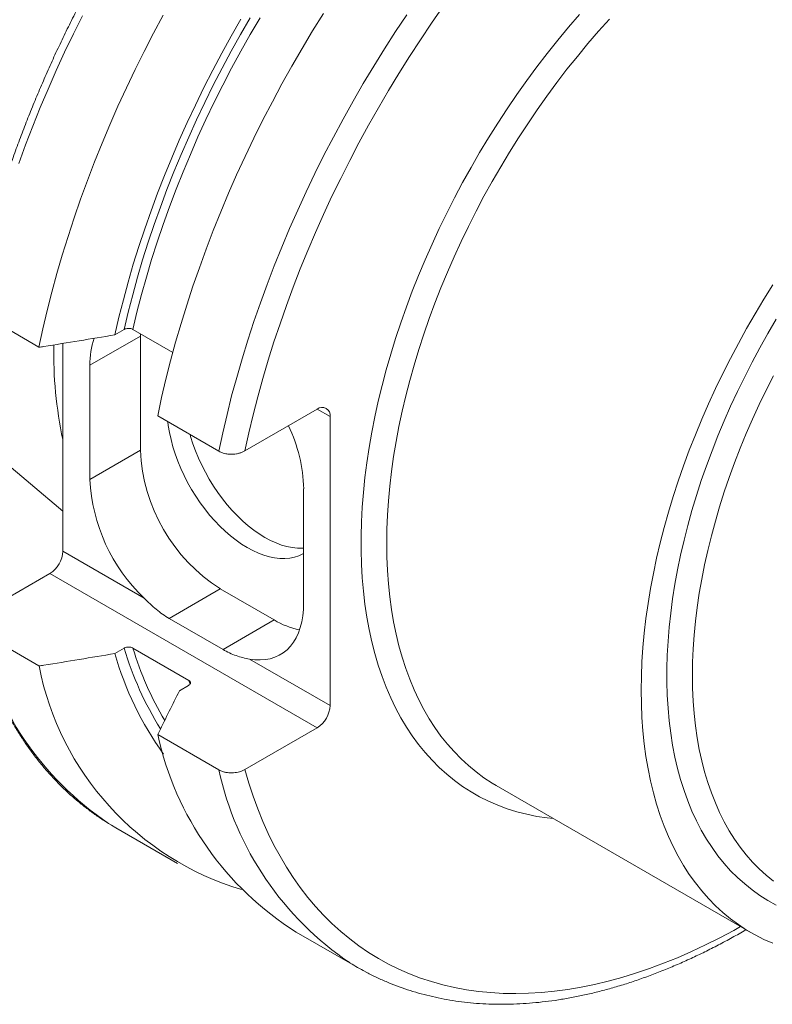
# Model space of a CAD drawing. Header units: inches. Extents: x 0.5 to 16.5, y 0.2 to 10.8.
# Tile 8 of 13: x 12 to 12.9, y 7.6 to 8.7. Entities that reach past the tile are written whole.
import ezdxf

# ---------------------------------------------------------------- set-up
doc = ezdxf.new("R2010")
doc.units = ezdxf.units.IN
doc.header["$MEASUREMENT"] = 0

msp = doc.modelspace()

# ---------------------------------------------------------------- linework, layer by layer
at = {"color": 7, "linetype": 'Continuous', "lineweight": 15}
for p, q in [((11.0561, 9.0119), (12.0811, 8.1464)), ((12.0548, 8.3269), (11.9867, 8.3662)), ((12.1486, 8.3466), (12.1384, 8.3406)), ((12.2023, 8.3212), (12.1583, 8.3467)), ((12.1666, 8.3392), (12.1666, 8.3419)), ((12.1666, 8.2135), (12.1666, 8.3392)), ((12.0811, 8.3312), (12.0811, 8.1022)), ((12.1109, 8.1813), (12.1109, 8.3071)), ((12.3616, 8.2588), (12.2818, 8.2127)), ((12.2531, 8.2124), (12.1857, 8.2513)), ((12.3757, 7.9321), (12.3757, 8.2506)), ((12.3466, 8.171), (12.3466, 8.0453)), ((12.0669, 8.0777), (11.9872, 8.0317)), ((12.3141, 8.0265), (12.2547, 8.0608)), ((12.1983, 8.0282), (12.2577, 7.9939)), ((11.9867, 8.0151), (12.0548, 7.9758)), ((12.1384, 7.9895), (12.1486, 7.9954)), ((12.1583, 7.9956), (12.22, 7.9599)), ((12.2198, 7.9543), (12.2096, 7.9484)), ((12.1857, 7.9002), (12.2531, 7.8613)), ((12.2818, 7.8616), (12.3616, 7.9076)), ((12.559, 7.844), (12.8395, 7.6821)), ((12.1394, 7.7976), (12.2075, 7.7583)), ((12.3384, 7.6827), (12.4057, 7.6438))]:
    msp.add_line(p, q, dxfattribs=at)
at = {"color": 8, "linetype": 'Continuous', "lineweight": 0}
for p, q in [((12.1666, 8.3392), (12.1109, 8.3071)), ((12.3757, 8.2506), (12.3616, 8.2588)), ((12.1666, 8.2135), (12.1109, 8.1813)), ((12.0811, 8.1022), (12.1707, 8.0505)), ((12.3616, 7.9076), (12.0669, 8.0777)), ((12.2547, 8.0608), (12.1983, 8.0282)), ((12.3141, 8.0265), (12.2577, 7.9939)), ((12.2869, 7.9834), (12.3757, 7.9321)), ((12.22, 7.9599), (12.2213, 7.9558))]:
    msp.add_line(p, q, dxfattribs=at)
at = {"color": 8, "linetype": 'Continuous', "lineweight": 0, "flags": 128}
for points in [[(12.5002, 8.702), (12.4877, 8.6841), (12.4754, 8.6658), (12.4634, 8.6474), (12.4517, 8.6287), (12.4402, 8.6099), (12.429, 8.5908), (12.4182, 8.5716), (12.4076, 8.5522), (12.3974, 8.5327), (12.3874, 8.513), (12.3778, 8.4933), (12.3686, 8.4734), (12.3597, 8.4535), (12.3511, 8.4334), (12.3429, 8.4134), (12.3351, 8.3932), (12.3276, 8.3731), (12.3206, 8.3529), (12.3138, 8.3328), (12.3075, 8.3126), (12.3016, 8.2925), (12.2961, 8.2725), (12.2909, 8.2525), (12.2862, 8.2326), (12.2818, 8.2127)], [(12.1027, 8.6923), (12.0927, 8.6723), (12.083, 8.6521), (12.0737, 8.6318), (12.0648, 8.6115), (12.0561, 8.591), (12.0479, 8.5706), (12.04, 8.5501), (12.0325, 8.5295)], [(12.2877, 8.69), (12.2771, 8.6717), (12.2667, 8.6531), (12.2567, 8.6345), (12.247, 8.6157), (12.2376, 8.5968), (12.2286, 8.5777), (12.2199, 8.5586), (12.2115, 8.5394), (12.2035, 8.5201), (12.1959, 8.5008), (12.1886, 8.4815), (12.1817, 8.4621), (12.1752, 8.4428), (12.1691, 8.4234), (12.1634, 8.4041), (12.1581, 8.3849), (12.1532, 8.3657), (12.1486, 8.3466)], [(12.2985, 8.6899), (12.2877, 8.6716), (12.2773, 8.6532), (12.2672, 8.6345), (12.2574, 8.6158), (12.248, 8.5969), (12.2389, 8.5778), (12.2301, 8.5587), (12.2217, 8.5395), (12.2136, 8.5203), (12.2059, 8.501), (12.1986, 8.4816), (12.1917, 8.4623), (12.1851, 8.4429), (12.179, 8.4236), (12.1732, 8.4043), (12.1678, 8.385), (12.1628, 8.3658), (12.1583, 8.3467)], [(12.4603, 8.6934), (12.4479, 8.6747), (12.4357, 8.6558), (12.4239, 8.6367), (12.4123, 8.6175), (12.401, 8.598), (12.39, 8.5783), (12.3794, 8.5585), (12.369, 8.5386), (12.359, 8.5185), (12.3494, 8.4983), (12.3401, 8.4781), (12.3311, 8.4577), (12.3225, 8.4373), (12.3142, 8.4168), (12.3064, 8.3963), (12.2989, 8.3758), (12.2918, 8.3552), (12.285, 8.3347), (12.2787, 8.3142), (12.2728, 8.2937), (12.2672, 8.2733), (12.2621, 8.2529), (12.2574, 8.2326), (12.2531, 8.2124)], [(12.6219, 7.8077), (12.6151, 7.8084), (12.6038, 7.8101), (12.5926, 7.8124), (12.5817, 7.8152), (12.571, 7.8185), (12.5606, 7.8223), (12.5505, 7.8267), (12.5406, 7.8317), (12.5311, 7.8371), (12.5218, 7.8431), (12.5129, 7.8495), (12.5043, 7.8565), (12.496, 7.864), (12.4881, 7.8719), (12.4805, 7.8804), (12.4733, 7.8893), (12.4664, 7.8987), (12.4599, 7.9085), (12.4537, 7.9188), (12.448, 7.9296), (12.4426, 7.9407), (12.4376, 7.9523), (12.4331, 7.9643), (12.4289, 7.9766), (12.4251, 7.9894), (12.4218, 8.0025), (12.4188, 8.0159), (12.4163, 8.0297), (12.4142, 8.0439), (12.4125, 8.0583), (12.4112, 8.073), (12.4104, 8.0881), (12.4099, 8.1034), (12.4099, 8.1189), (12.4104, 8.1347), (12.4112, 8.1507), (12.4125, 8.1669), (12.4142, 8.1833), (12.4163, 8.1998), (12.4188, 8.2166), (12.4218, 8.2334), (12.4251, 8.2504), (12.4289, 8.2675), (12.4331, 8.2847), (12.4376, 8.302), (12.4426, 8.3193), (12.448, 8.3366), (12.4537, 8.354), (12.4599, 8.3714), (12.4664, 8.3887), (12.4733, 8.4061), (12.4805, 8.4233), (12.4881, 8.4406), (12.496, 8.4577), (12.5043, 8.4747), (12.5129, 8.4916), (12.5218, 8.5084), (12.5311, 8.525), (12.5406, 8.5415), (12.5505, 8.5578), (12.5606, 8.5739), (12.571, 8.5897), (12.5817, 8.6054), (12.5926, 8.6208), (12.6038, 8.6359), (12.6151, 8.6507), (12.6268, 8.6653), (12.6386, 8.6796), (12.6506, 8.6935)], [(12.6838, 8.6885), (12.6718, 8.6752), (12.66, 8.6615), (12.6484, 8.6475), (12.6369, 8.6332), (12.6257, 8.6187), (12.6148, 8.6038), (12.604, 8.5887), (12.5936, 8.5733), (12.5834, 8.5577), (12.5734, 8.5419), (12.5638, 8.5259), (12.5544, 8.5097), (12.5454, 8.4933), (12.5366, 8.4768), (12.5282, 8.4601), (12.5201, 8.4434), (12.5124, 8.4265), (12.505, 8.4096), (12.498, 8.3926), (12.4913, 8.3756), (12.485, 8.3585), (12.479, 8.3414), (12.4735, 8.3244), (12.4683, 8.3073), (12.4636, 8.2903), (12.4592, 8.2734), (12.4552, 8.2565), (12.4517, 8.2397), (12.4485, 8.2231), (12.4458, 8.2066), (12.4435, 8.1902), (12.4416, 8.174), (12.4401, 8.1579), (12.439, 8.1421), (12.4384, 8.1265), (12.4382, 8.1111), (12.4384, 8.0959), (12.439, 8.0811), (12.4401, 8.0664), (12.4416, 8.0521), (12.4435, 8.0381), (12.4458, 8.0244), (12.4485, 8.011), (12.4517, 7.998), (12.4552, 7.9854), (12.4592, 7.9731), (12.4636, 7.9612), (12.4683, 7.9497), (12.4735, 7.9386), (12.479, 7.928), (12.485, 7.9177), (12.4913, 7.908), (12.498, 7.8986), (12.505, 7.8898), (12.5124, 7.8814), (12.5201, 7.8734), (12.5282, 7.866), (12.5366, 7.8591), (12.5454, 7.8527), (12.5544, 7.8468), (12.559, 7.844)], [(12.8675, 7.7124), (12.8583, 7.7174), (12.8495, 7.7229), (12.841, 7.729), (12.8328, 7.7356), (12.8249, 7.7426), (12.8173, 7.7502), (12.8101, 7.7582), (12.8033, 7.7667), (12.7968, 7.7757), (12.7907, 7.7851), (12.785, 7.795), (12.7796, 7.8053), (12.7747, 7.816), (12.7701, 7.8271), (12.7659, 7.8387), (12.7622, 7.8506), (12.7588, 7.8629), (12.7559, 7.8755), (12.7533, 7.8885), (12.7512, 7.9019), (12.7495, 7.9155), (12.7483, 7.9294), (12.7474, 7.9437), (12.747, 7.9582), (12.747, 7.9729), (12.7474, 7.9879), (12.7483, 8.0031), (12.7495, 8.0185), (12.7512, 8.0341), (12.7533, 8.0499), (12.7559, 8.0658), (12.7588, 8.0818), (12.7622, 8.098), (12.7659, 8.1143), (12.7701, 8.1306), (12.7747, 8.147), (12.7796, 8.1635), (12.785, 8.18), (12.7907, 8.1965), (12.7968, 8.2129), (12.8033, 8.2294), (12.8101, 8.2458), (12.8173, 8.2621), (12.8249, 8.2784), (12.8328, 8.2945), (12.841, 8.3106), (12.8495, 8.3265), (12.8583, 8.3422), (12.8675, 8.3578)], [(12.8645, 8.2954), (12.8565, 8.2797), (12.8489, 8.2638), (12.8415, 8.2479), (12.8346, 8.2319), (12.828, 8.2158), (12.8217, 8.1997), (12.8158, 8.1836), (12.8103, 8.1675), (12.8052, 8.1513), (12.8005, 8.1352), (12.7961, 8.1192), (12.7922, 8.1032), (12.7886, 8.0873), (12.7855, 8.0716), (12.7828, 8.0559), (12.7805, 8.0404), (12.7786, 8.025), (12.7771, 8.0098), (12.7761, 7.9948), (12.7754, 7.9801), (12.7752, 7.9655), (12.7754, 7.9512), (12.7761, 7.9371), (12.7771, 7.9234), (12.7786, 7.9099), (12.7805, 7.8967), (12.7828, 7.8839), (12.7855, 7.8713), (12.7886, 7.8592), (12.7922, 7.8474), (12.7961, 7.836), (12.8005, 7.8249), (12.8052, 7.8143), (12.8103, 7.8041), (12.8158, 7.7943), (12.8217, 7.785), (12.828, 7.7761), (12.8346, 7.7676), (12.8415, 7.7597), (12.8489, 7.7522), (12.8565, 7.7452), (12.8645, 7.7387)], [(12.2818, 7.8616), (12.2862, 7.8468), (12.2909, 7.8324), (12.2961, 7.8183), (12.3016, 7.8046), (12.3075, 7.7914), (12.3138, 7.7785), (12.3206, 7.7661), (12.3276, 7.7542), (12.3351, 7.7426), (12.3429, 7.7316), (12.3511, 7.7209), (12.3597, 7.7108), (12.3686, 7.7011), (12.3778, 7.6919), (12.3874, 7.6832), (12.3974, 7.675), (12.4076, 7.6673), (12.4182, 7.6602), (12.429, 7.6535), (12.4402, 7.6473), (12.4517, 7.6417), (12.4634, 7.6366), (12.4754, 7.632), (12.4877, 7.628), (12.5002, 7.6245), (12.513, 7.6215), (12.5261, 7.6191), (12.5393, 7.6172), (12.5528, 7.6159), (12.5665, 7.6151), (12.5804, 7.6149), (12.5944, 7.6152), (12.6087, 7.6161), (12.6231, 7.6175), (12.6377, 7.6194), (12.6524, 7.6219), (12.6673, 7.625), (12.6823, 7.6285), (12.6974, 7.6327), (12.7126, 7.6373), (12.7279, 7.6425), (12.7432, 7.6482), (12.7587, 7.6544), (12.7742, 7.6612), (12.7897, 7.6684), (12.8053, 7.6762), (12.8209, 7.6845), (12.8283, 7.6886)]]:
    msp.add_lwpolyline(points, dxfattribs=at)
at = {"color": 7, "linetype": 'Continuous', "lineweight": 15, "flags": 128}
for points in [[(12.1918, 8.6928), (12.1812, 8.673), (12.1708, 8.653), (12.1608, 8.633), (12.1512, 8.6128), (12.1419, 8.5925), (12.1329, 8.5721), (12.1243, 8.5517), (12.116, 8.5312), (12.1082, 8.5107), (12.1007, 8.4902), (12.0936, 8.4696), (12.0868, 8.4491), (12.0805, 8.4286), (12.0745, 8.4081), (12.069, 8.3877), (12.0639, 8.3673), (12.0592, 8.3471), (12.0548, 8.3269)], [(12.3684, 8.6947), (12.3565, 8.6756), (12.345, 8.6563), (12.3337, 8.6368), (12.3227, 8.6172), (12.3121, 8.5974), (12.3017, 8.5775), (12.2917, 8.5574), (12.2821, 8.5372), (12.2727, 8.5169), (12.2638, 8.4966), (12.2552, 8.4762), (12.2469, 8.4557), (12.239, 8.4352), (12.2316, 8.4146), (12.2244, 8.3941), (12.2177, 8.3735), (12.2114, 8.353), (12.2054, 8.3326), (12.1999, 8.3121), (12.1948, 8.2918), (12.19, 8.2715), (12.1857, 8.2513)], [(12.2774, 8.6884), (12.2668, 8.6698), (12.2564, 8.651), (12.2464, 8.6321), (12.2366, 8.613), (12.2272, 8.5938), (12.2182, 8.5745), (12.2095, 8.5552), (12.2011, 8.5357), (12.1931, 8.5162), (12.1855, 8.4967), (12.1783, 8.4771), (12.1714, 8.4575), (12.1649, 8.4379), (12.1588, 8.4184), (12.1531, 8.3988), (12.1478, 8.3794), (12.1429, 8.36), (12.1384, 8.3406)], [(12.8637, 7.6703), (12.8538, 7.6746), (12.8442, 7.6795), (12.8348, 7.6849), (12.8258, 7.6908), (12.817, 7.6972), (12.8086, 7.7041), (12.8006, 7.7116), (12.7928, 7.7195), (12.7854, 7.7279), (12.7784, 7.7368), (12.7717, 7.7461), (12.7654, 7.7559), (12.7595, 7.7661), (12.754, 7.7768), (12.7488, 7.7878), (12.744, 7.7993), (12.7397, 7.8112), (12.7357, 7.8235), (12.7321, 7.8361), (12.729, 7.8492), (12.7263, 7.8625), (12.7239, 7.8762), (12.722, 7.8902), (12.7206, 7.9045), (12.7195, 7.9191), (12.7189, 7.934), (12.7186, 7.9492), (12.7189, 7.9646), (12.7195, 7.9802), (12.7206, 7.996), (12.722, 8.012), (12.7239, 8.0282), (12.7263, 8.0446), (12.729, 8.0611), (12.7321, 8.0778), (12.7357, 8.0945), (12.7397, 8.1114), (12.744, 8.1283), (12.7488, 8.1453), (12.754, 8.1624), (12.7595, 8.1794), (12.7654, 8.1965), (12.7717, 8.2136), (12.7784, 8.2306), (12.7854, 8.2476), (12.7928, 8.2645), (12.8006, 8.2814), (12.8086, 8.2981), (12.817, 8.3147), (12.8258, 8.3312), (12.8348, 8.3476), (12.8442, 8.3638), (12.8538, 8.3798), (12.8637, 8.3956)], [(12.1969, 8.2449), (12.1974, 8.2408), (12.1987, 8.2331), (12.2004, 8.2253), (12.2025, 8.2174), (12.205, 8.2094), (12.2079, 8.2014), (12.2111, 8.1935), (12.2148, 8.1857), (12.2187, 8.1779), (12.223, 8.1703), (12.2276, 8.1629), (12.2325, 8.1557), (12.2376, 8.1488), (12.2429, 8.1421), (12.2485, 8.1358), (12.2542, 8.1298), (12.2601, 8.1242), (12.266, 8.1191), (12.2721, 8.1143), (12.2782, 8.11), (12.2844, 8.1062), (12.2906, 8.1029), (12.2967, 8.1001), (12.3028, 8.0978), (12.3088, 8.0961), (12.3146, 8.0949), (12.3204, 8.0943), (12.3259, 8.0942), (12.3313, 8.0947), (12.3364, 8.0957), (12.3412, 8.0973), (12.3458, 8.0994), (12.3466, 8.0999)], [(12.2213, 8.2308), (12.2219, 8.2286), (12.2244, 8.2206), (12.2273, 8.2127), (12.2306, 8.2048), (12.2342, 8.1969), (12.2382, 8.1892), (12.2425, 8.1816), (12.2471, 8.1741), (12.2519, 8.1669), (12.257, 8.16), (12.2624, 8.1534), (12.2679, 8.147), (12.2737, 8.1411), (12.2795, 8.1355), (12.2855, 8.1303), (12.2916, 8.1256), (12.2977, 8.1213), (12.3039, 8.1175), (12.31, 8.1142), (12.3162, 8.1114), (12.3223, 8.1091), (12.3282, 8.1074), (12.3341, 8.1062), (12.3398, 8.1055), (12.3454, 8.1055), (12.3466, 8.1055)], [(12.3466, 8.0453), (12.3464, 8.038), (12.3457, 8.031), (12.3445, 8.0244), (12.3429, 8.0181), (12.3408, 8.0123), (12.3383, 8.0069), (12.3354, 8.002), (12.332, 7.9975), (12.3283, 7.9937), (12.3241, 7.9903), (12.3197, 7.9876), (12.3149, 7.9854), (12.3098, 7.9838), (12.3044, 7.9828), (12.2988, 7.9824), (12.2929, 7.9826), (12.2869, 7.9834)], [(12.1315, 7.8023), (12.1347, 7.8004), (12.1394, 7.7976)]]:
    msp.add_lwpolyline(points, dxfattribs=at)
at = {"color": 7, "linetype": 'Continuous', "lineweight": 15}
for centre, radius, start, end in [((12.1997, 8.3086), 0.0888, 161.2928, 180.9982), ((12.5387, 8.3217), 0.4677, 179.036, 191.9006), ((12.367, 8.2519), 0.00877, 351.3151, 128.6742), ((12.1768, 8.1667), 0.1699, 1.4515, 25.7238), ((12.3574, 8.2218), 0.191, 182.5111, 237.4889), ((12.3053, 8.191), 0.1946, 182.8485, 226.2185), ((12.0505, 8.1035), 0.0306, 302.4764, 357.5236), ((12.3604, 8.1041), 0.0904, 239.1721, 258.2914), ((12.4856, 8.0891), 0.3612, 195.9982, 215.6177), ((12.3703, 8.0374), 0.3214, 191.0495, 253.3341), ((12.3451, 7.9335), 0.0306, 302.4763, 357.5237), ((12.5206, 7.9729), 0.3427, 192.2518, 237.8824), ((12.5447, 7.8845), 0.2779, 238.1085, 242.047)]:
    msp.add_arc(centre, radius, start, end, dxfattribs=at)
at = {"color": 8, "linetype": 'Continuous', "lineweight": 0}
for centre, radius, start, end in [((12.3237, 8.0888), 0.3449, 192.3313, 236.1401), ((12.4977, 8.0994), 0.3642, 196.5812, 211.9785), ((12.5058, 8.1006), 0.363, 196.8111, 210.6094), ((12.59, 7.935), 0.3449, 192.3313, 236.1401)]:
    msp.add_arc(centre, radius, start, end, dxfattribs=at)
at = {"color": 7, "linetype": 'Continuous', "lineweight": 15}
for points, knots in [([(12.9635, 9.246), (12.9626, 9.2465), (12.9581, 9.249), (12.9496, 9.2531), (12.9381, 9.2581), (12.9263, 9.2627), (12.9144, 9.2668), (12.9021, 9.2704), (12.8897, 9.2735), (12.877, 9.2761), (12.8642, 9.2782), (12.8511, 9.2799), (12.8378, 9.281), (12.8243, 9.2817), (12.8107, 9.2819), (12.7969, 9.2815), (12.7829, 9.2807), (12.7688, 9.2793), (12.7546, 9.2775), (12.7402, 9.2752), (12.7257, 9.2723), (12.7111, 9.269), (12.6964, 9.2652), (12.6816, 9.2609), (12.6667, 9.2561), (12.6517, 9.2509), (12.6367, 9.2451), (12.6217, 9.2389), (12.6066, 9.2322), (12.5915, 9.225), (12.5763, 9.2174), (12.5612, 9.2094), (12.5461, 9.2008), (12.5309, 9.1919), (12.5158, 9.1825), (12.5007, 9.1727), (12.4857, 9.1624), (12.4707, 9.1518), (12.4558, 9.1407), (12.4409, 9.1292), (12.4262, 9.1174), (12.4115, 9.1051), (12.3969, 9.0925), (12.3824, 9.0795), (12.368, 9.0662), (12.3537, 9.0525), (12.3396, 9.0385), (12.3256, 9.0241), (12.3118, 9.0094), (12.2981, 8.9944), (12.2846, 8.9791), (12.2713, 8.9635), (12.2582, 8.9476), (12.2452, 8.9314), (12.2324, 8.915), (12.2199, 8.8983), (12.2076, 8.8814), (12.1955, 8.8642), (12.1836, 8.8469), (12.1719, 8.8293), (12.1605, 8.8115), (12.1494, 8.7935), (12.1385, 8.7754), (12.1279, 8.7571), (12.1176, 8.7386), (12.1075, 8.72), (12.0978, 8.7013), (12.0883, 8.6824), (12.0791, 8.6635), (12.0702, 8.6444), (12.0617, 8.6253), (12.0534, 8.6061), (12.0455, 8.5869), (12.0379, 8.5676), (12.0306, 8.5483), (12.0237, 8.5289), (12.0171, 8.5096), (12.0109, 8.4902), (12.005, 8.4709), (11.9995, 8.4516), (11.9943, 8.4323), (11.9895, 8.4131), (11.9851, 8.3942), (11.9824, 8.3818), (11.9811, 8.3757)], [0, 0, 0, 0, 0.003, 0.015066, 0.027134, 0.039207, 0.05129, 0.063384, 0.075492, 0.087616, 0.099758, 0.111918, 0.124098, 0.136297, 0.148516, 0.160754, 0.17301, 0.185283, 0.197572, 0.209876, 0.222193, 0.234522, 0.24686, 0.259208, 0.271563, 0.283924, 0.29629, 0.308659, 0.321032, 0.333407, 0.345784, 0.358161, 0.370538, 0.382915, 0.395291, 0.407666, 0.420039, 0.432411, 0.444781, 0.45715, 0.469516, 0.481881, 0.494244, 0.506605, 0.518964, 0.531321, 0.543676, 0.55603, 0.568382, 0.580732, 0.593081, 0.605429, 0.617775, 0.63012, 0.642464, 0.654807, 0.667149, 0.679491, 0.691831, 0.704171, 0.716511, 0.728851, 0.74119, 0.753529, 0.765868, 0.778208, 0.790547, 0.802887, 0.815227, 0.827568, 0.83991, 0.852252, 0.864595, 0.87694, 0.889285, 0.901631, 0.913979, 0.926329, 0.938679, 0.951032, 0.963386, 0.975742, 0.9881, 1, 1, 1, 1]), ([(12.1583, 8.3467), (12.1579, 8.3469), (12.157, 8.3473), (12.1552, 8.3477), (12.153, 8.3478), (12.1508, 8.3475), (12.1494, 8.347), (12.1487, 8.3466), (12.1486, 8.3466)], [0, 0, 0, 0, 0.130424, 0.331491, 0.53596, 0.748025, 0.968955, 1, 1, 1, 1]), ([(12.1384, 8.3406), (12.1123, 8.3363), (12.0845, 8.3317), (12.0566, 8.3272), (12.0548, 8.3269)], [0, 0, 0, 0, 0.936934, 1, 1, 1, 1]), ([(12.2818, 8.2127), (12.2809, 8.2123), (12.2791, 8.2113), (12.2759, 8.2103), (12.2726, 8.2095), (12.269, 8.2091), (12.2651, 8.2091), (12.2613, 8.2095), (12.2579, 8.2104), (12.2552, 8.2113), (12.2537, 8.2121), (12.2531, 8.2124)], [0, 0, 0, 0, 0.116374, 0.228056, 0.343058, 0.453206, 0.566747, 0.709149, 0.81027, 0.914294, 1, 1, 1, 1]), ([(12.1707, 8.0505), (12.1729, 8.0484), (12.1774, 8.044), (12.1841, 8.0381), (12.191, 8.0327), (12.1958, 8.0297), (12.1983, 8.0282)], [0, 0, 0, 0, 0.245737, 0.49325, 0.7457, 1, 1, 1, 1]), ([(11.9813, 8.0214), (11.9824, 8.0171), (11.9849, 8.008), (11.9892, 7.9943), (11.9941, 7.9803), (11.9993, 7.9667), (12.0049, 7.9535), (12.0109, 7.9406), (12.0172, 7.9281), (12.0239, 7.9159), (12.0309, 7.9042), (12.0383, 7.8929), (12.046, 7.882), (12.054, 7.8715), (12.0624, 7.8614), (12.071, 7.8518), (12.08, 7.8426), (12.0893, 7.8339), (12.0989, 7.8256), (12.1088, 7.8178), (12.119, 7.8104), (12.1265, 7.8054), (12.1306, 7.8029), (12.1311, 7.8026)], [0, 0, 0, 0, 0.043825, 0.09431, 0.144759, 0.195166, 0.245525, 0.295829, 0.346073, 0.39625, 0.446356, 0.496386, 0.546337, 0.596205, 0.645992, 0.695698, 0.745325, 0.794878, 0.844365, 0.893793, 0.943172, 0.992514, 1, 1, 1, 1]), ([(12.1486, 7.9954), (12.1488, 7.9955), (12.1496, 7.996), (12.1513, 7.9965), (12.1537, 7.9967), (12.156, 7.9965), (12.1575, 7.996), (12.1582, 7.9956), (12.1583, 7.9956)], [0, 0, 0, 0, 0.072761, 0.301391, 0.528215, 0.747472, 0.957161, 1, 1, 1, 1]), ([(12.0548, 7.9758), (12.0566, 7.976), (12.0845, 7.9806), (12.1123, 7.9852), (12.1384, 7.9895)], [0, 0, 0, 0, 0.0630655, 1, 1, 1, 1]), ([(12.2577, 7.9939), (12.2601, 7.9926), (12.2649, 7.99), (12.2723, 7.9871), (12.2798, 7.9848), (12.2845, 7.9839), (12.2869, 7.9834)], [0, 0, 0, 0, 0.24571, 0.493173, 0.74568, 1, 1, 1, 1]), ([(12.22, 7.9599), (12.2204, 7.9596), (12.2213, 7.9591), (12.2219, 7.9579), (12.222, 7.9566), (12.2213, 7.9554), (12.2203, 7.9547), (12.2198, 7.9543)], [0, 0, 0, 0, 0.167561, 0.368882, 0.574546, 0.788296, 1, 1, 1, 1]), ([(12.2096, 7.9484), (12.2021, 7.9334), (12.1941, 7.9173), (12.1862, 7.9012), (12.1857, 7.9002)], [0, 0, 0, 0, 0.936934, 1, 1, 1, 1]), ([(12.2531, 7.8613), (12.2545, 7.8606), (12.2568, 7.8595), (12.2608, 7.8585), (12.2642, 7.8581), (12.2688, 7.858), (12.2745, 7.8586), (12.2792, 7.8602), (12.2813, 7.8614), (12.2818, 7.8616)], [0, 0, 0, 0, 0.174086, 0.290876, 0.397729, 0.504598, 0.717343, 0.935503, 1, 1, 1, 1]), ([(12.4148, 7.6388), (12.4157, 7.6383), (12.4203, 7.6358), (12.4288, 7.6318), (12.4403, 7.6267), (12.452, 7.6222), (12.464, 7.6181), (12.4762, 7.6145), (12.4887, 7.6114), (12.5013, 7.6087), (12.5142, 7.6066), (12.5273, 7.6049), (12.5406, 7.6038), (12.554, 7.6031), (12.5677, 7.603), (12.5815, 7.6033), (12.5954, 7.6042), (12.6096, 7.6055), (12.6238, 7.6073), (12.6382, 7.6097), (12.6527, 7.6125), (12.6673, 7.6158), (12.682, 7.6196), (12.6968, 7.6239), (12.7117, 7.6287), (12.7266, 7.634), (12.7416, 7.6397), (12.7567, 7.646), (12.7718, 7.6527), (12.7869, 7.6598), (12.802, 7.6674), (12.8172, 7.6755), (12.8279, 7.6815), (12.8335, 7.6848), (12.8342, 7.6852)], [0, 0, 0, 0, 0.008065, 0.040494, 0.072931, 0.105383, 0.137859, 0.170366, 0.202911, 0.235499, 0.268133, 0.300818, 0.333556, 0.366346, 0.399188, 0.432082, 0.465024, 0.498013, 0.531044, 0.564115, 0.597221, 0.630358, 0.663522, 0.69671, 0.729918, 0.763143, 0.796381, 0.829629, 0.862885, 0.896148, 0.929413, 0.962681, 0.995949, 1, 1, 1, 1])]:
    msp.add_open_spline(points, degree=3, knots=knots, dxfattribs=at)

doc.saveas('drawing.dxf')
